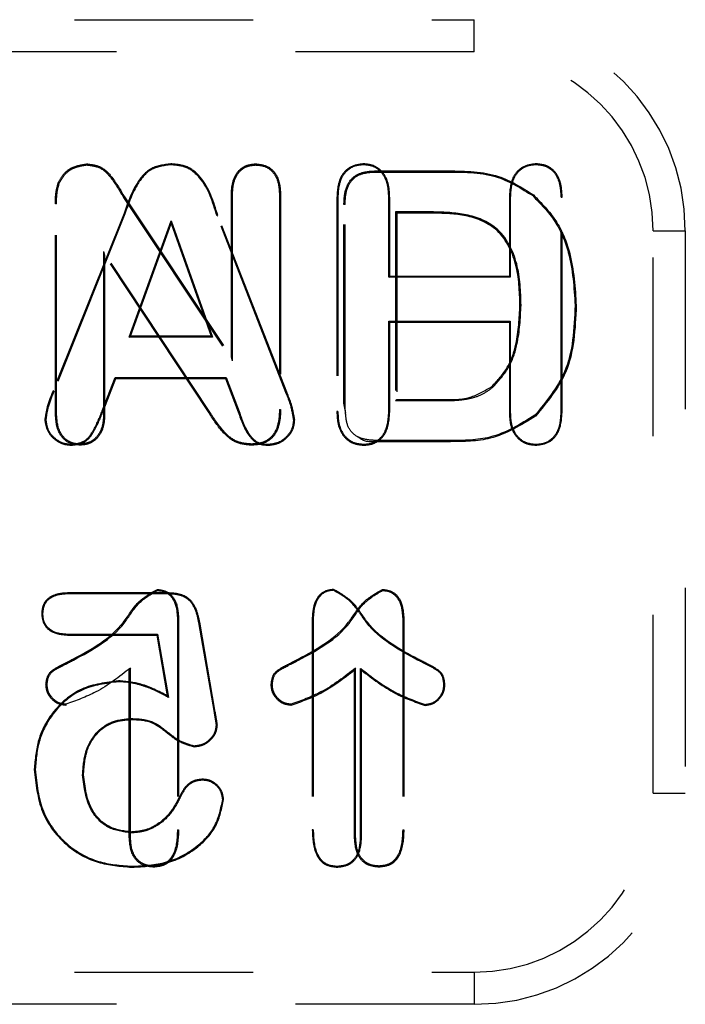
# Model space of a CAD drawing. Header units: inches. Extents: x 1772 to 2706, y -534 to -52.
# Tile 170 of 256: x 1903.386 to 1903.758, y -445.627 to -445.075. Entities that reach past the tile are written whole.
import ezdxf

# ---------------------------------------------------------------- set-up
doc = ezdxf.new("R2010")
doc.units = ezdxf.units.IN
doc.header["$LTSCALE"] = 0.5
doc.header["$MEASUREMENT"] = 0
doc.linetypes.add('HIDDEN', pattern=[0.225, 0.15, -0.075])
doc.layers.add('SID-M-H', color=4, linetype='HIDDEN')

msp = doc.modelspace()

# ---------------------------------------------------------------- linework, layer by layer
at = {"layer": 'SID-M-H'}
for p, q in [((1902.6166, -445.07543), (1903.64022, -445.07543)), ((1903.64022, -445.09347), (1903.64022, -445.07543)), ((1903.64022, -445.09347), (1902.6166, -445.09347)), ((1903.42347, -445.15676), (1903.42347, -445.15614)), ((1903.47056, -445.15666), (1903.47056, -445.15614)), ((1903.51802, -445.15676), (1903.51802, -445.15614)), ((1903.57836, -445.15666), (1903.57836, -445.15614)), ((1903.58548, -445.1607), (1903.58547, -445.16008)), ((1903.58547, -445.16008), (1903.62585, -445.16008)), ((1903.58548, -445.1607), (1903.62585, -445.1607)), ((1903.62585, -445.1607), (1903.62585, -445.16008)), ((1903.67482, -445.15666), (1903.67482, -445.15614)), ((1903.40814, -445.16695), (1903.40757, -445.16672)), ((1903.44402, -445.17496), (1903.44454, -445.17463)), ((1903.44402, -445.17496), (1903.50501, -445.26645)), ((1903.44454, -445.17463), (1903.50439, -445.26441)), ((1903.50501, -445.17381), (1903.50439, -445.17379)), ((1903.50439, -445.26441), (1903.50439, -445.17379)), ((1903.50501, -445.26645), (1903.50501, -445.17381)), ((1903.53133, -445.17381), (1903.53195, -445.17379)), ((1903.53133, -445.17381), (1903.53133, -445.29356)), ((1903.53195, -445.17379), (1903.53195, -445.29357)), ((1903.56345, -445.17484), (1903.56345, -445.29483)), ((1903.56396, -445.17485), (1903.56345, -445.17484)), ((1903.56396, -445.17485), (1903.56396, -445.29482)), ((1903.59246, -445.17503), (1903.59297, -445.17503)), ((1903.59246, -445.21965), (1903.59246, -445.17503)), ((1903.59297, -445.21913), (1903.59297, -445.17503)), ((1903.6599, -445.17503), (1903.6599, -445.21913)), ((1903.66042, -445.17503), (1903.6599, -445.17503)), ((1903.66042, -445.17503), (1903.66042, -445.21965)), ((1903.67295, -445.17393), (1903.67334, -445.17346)), ((1903.68891, -445.17485), (1903.68943, -445.17484)), ((1903.68891, -445.29482), (1903.68891, -445.17485)), ((1903.68943, -445.29483), (1903.68943, -445.17484)), ((1903.40658, -445.17847), (1903.40597, -445.17847)), ((1903.40597, -445.29597), (1903.40597, -445.17847)), ((1903.40658, -445.29596), (1903.40658, -445.17847)), ((1903.568, -445.17891), (1903.56738, -445.1789)), ((1903.56738, -445.29003), (1903.56738, -445.1789)), ((1903.568, -445.29002), (1903.568, -445.17891)), ((1903.61752, -445.18308), (1903.59629, -445.18308)), ((1903.59629, -445.18308), (1903.59629, -445.28865)), ((1903.59629, -445.18308), (1903.59691, -445.1837)), ((1903.61752, -445.18308), (1903.61752, -445.1837)), ((1903.44404, -445.18493), (1903.40467, -445.28317)), ((1903.44452, -445.18512), (1903.40515, -445.28336)), ((1903.44452, -445.18512), (1903.44404, -445.18493)), ((1903.44731, -445.25311), (1903.47078, -445.18807)), ((1903.47078, -445.18807), (1903.47077, -445.1896)), ((1903.47078, -445.18807), (1903.4938, -445.25311)), ((1903.49637, -445.1853), (1903.49686, -445.18511)), ((1903.53492, -445.28419), (1903.49637, -445.1853)), ((1903.53539, -445.284), (1903.49686, -445.18511)), ((1903.59691, -445.1837), (1903.59691, -445.28803)), ((1903.61752, -445.1837), (1903.59691, -445.1837)), ((1903.44804, -445.2526), (1903.47077, -445.1896)), ((1903.47077, -445.1896), (1903.49307, -445.2526)), ((1903.74029, -445.5085), (1903.74029, -445.19354)), ((1903.74029, -445.19354), (1903.75833, -445.19354)), ((1903.75833, -445.19354), (1903.75833, -445.5085)), ((1903.49242, -445.29519), (1903.43291, -445.20526)), ((1903.43291, -445.20526), (1903.43291, -445.29605)), ((1903.43291, -445.20526), (1903.43352, -445.20732)), ((1903.4919, -445.29553), (1903.43352, -445.20732)), ((1903.43352, -445.20732), (1903.43352, -445.29606)), ((1903.59246, -445.21965), (1903.59297, -445.21913)), ((1903.66042, -445.21965), (1903.59246, -445.21965)), ((1903.6599, -445.21913), (1903.59297, -445.21913)), ((1903.66042, -445.21965), (1903.6599, -445.21913)), ((1903.66643, -445.23528), (1903.66581, -445.23528)), ((1903.69669, -445.23549), (1903.6973, -445.2355)), ((1903.59246, -445.24421), (1903.59297, -445.24472)), ((1903.59246, -445.24421), (1903.66042, -445.24421)), ((1903.59246, -445.2951), (1903.59246, -445.24421)), ((1903.59297, -445.2951), (1903.59297, -445.24472)), ((1903.59297, -445.24472), (1903.6599, -445.24472)), ((1903.66042, -445.24421), (1903.6599, -445.24472)), ((1903.6599, -445.24472), (1903.6599, -445.2951)), ((1903.66042, -445.24421), (1903.66042, -445.2951)), ((1903.44731, -445.25311), (1903.44804, -445.2526)), ((1903.4938, -445.25311), (1903.44731, -445.25311)), ((1903.49307, -445.2526), (1903.44804, -445.2526)), ((1903.4938, -445.25311), (1903.49307, -445.2526)), ((1903.50501, -445.26645), (1903.50439, -445.26441)), ((1903.43216, -445.29438), (1903.43948, -445.2757)), ((1903.43263, -445.29458), (1903.43983, -445.27622)), ((1903.43948, -445.2757), (1903.43983, -445.27622)), ((1903.43948, -445.2757), (1903.50142, -445.2757)), ((1903.43983, -445.27622), (1903.50107, -445.27622)), ((1903.50142, -445.2757), (1903.50107, -445.27622)), ((1903.50107, -445.27622), (1903.50827, -445.29498)), ((1903.50142, -445.2757), (1903.50875, -445.29479)), ((1903.65053, -445.28127), (1903.65012, -445.2808)), ((1903.40515, -445.28336), (1903.40467, -445.28317)), ((1903.53492, -445.28419), (1903.53539, -445.284)), ((1903.59629, -445.28865), (1903.59691, -445.28803)), ((1903.59691, -445.28803), (1903.62056, -445.28803)), ((1903.62057, -445.28865), (1903.62056, -445.28803)), ((1903.53133, -445.29356), (1903.53195, -445.29357)), ((1903.568, -445.29002), (1903.56738, -445.29003)), ((1903.56834, -445.29572), (1903.56738, -445.29003)), ((1903.59629, -445.28865), (1903.62057, -445.28865)), ((1903.40658, -445.29596), (1903.40597, -445.29597)), ((1903.43216, -445.29438), (1903.43263, -445.29458)), ((1903.43291, -445.29605), (1903.43352, -445.29606)), ((1903.49242, -445.29519), (1903.4919, -445.29553)), ((1903.50875, -445.29479), (1903.50827, -445.29498)), ((1903.56396, -445.29482), (1903.56345, -445.29483)), ((1903.59246, -445.2951), (1903.59297, -445.2951)), ((1903.66042, -445.2951), (1903.6599, -445.2951)), ((1903.67419, -445.29689), (1903.67461, -445.29735)), ((1903.68891, -445.29482), (1903.68943, -445.29483)), ((1903.40058, -445.29949), (1903.40006, -445.2995)), ((1903.53931, -445.29968), (1903.53982, -445.29969)), ((1903.41495, -445.3131), (1903.41495, -445.31362)), ((1903.41974, -445.313), (1903.41975, -445.31362)), ((1903.51562, -445.313), (1903.51562, -445.31362)), ((1903.52524, -445.3131), (1903.52524, -445.31362)), ((1903.57837, -445.3131), (1903.57836, -445.31362)), ((1903.58686, -445.31103), (1903.58685, -445.31165)), ((1903.6269, -445.31165), (1903.58685, -445.31165)), ((1903.6269, -445.31103), (1903.58686, -445.31103)), ((1903.6269, -445.31103), (1903.6269, -445.31165)), ((1903.67482, -445.3131), (1903.67482, -445.31362)), ((1903.41391, -445.39681), (1903.4139, -445.3963)), ((1903.46844, -445.3963), (1903.4139, -445.3963)), ((1903.46843, -445.39681), (1903.41391, -445.39681)), ((1903.46301, -445.39495), (1903.46302, -445.39433)), ((1903.46843, -445.39681), (1903.46844, -445.3963)), ((1903.56152, -445.39485), (1903.56151, -445.39433)), ((1903.589, -445.39495), (1903.58901, -445.39433)), ((1903.39879, -445.40826), (1903.39828, -445.40826)), ((1903.47424, -445.4103), (1903.47486, -445.41029)), ((1903.47424, -445.4103), (1903.47424, -445.52898)), ((1903.47486, -445.41029), (1903.47486, -445.52899)), ((1903.4862, -445.41288), (1903.48671, -445.41278)), ((1903.4949, -445.46319), (1903.4862, -445.41288)), ((1903.49541, -445.4631), (1903.48671, -445.41278)), ((1903.54967, -445.41029), (1903.54967, -445.52899)), ((1903.55018, -445.4103), (1903.54967, -445.41029)), ((1903.55018, -445.4103), (1903.55018, -445.52898)), ((1903.60023, -445.4103), (1903.60085, -445.41029)), ((1903.60023, -445.4103), (1903.60023, -445.52898)), ((1903.60085, -445.41029), (1903.60085, -445.52899)), ((1903.4133, -445.4194), (1903.41329, -445.41992)), ((1903.41329, -445.41992), (1903.46262, -445.41992)), ((1903.4133, -445.4194), (1903.46306, -445.4194)), ((1903.46306, -445.4194), (1903.46262, -445.41992)), ((1903.46262, -445.41992), (1903.46853, -445.45388)), ((1903.46306, -445.4194), (1903.46922, -445.45485)), ((1903.41602, -445.43398), (1903.41575, -445.43342)), ((1903.542, -445.43398), (1903.54173, -445.43342)), ((1903.60856, -445.43389), (1903.60878, -445.43342)), ((1903.44792, -445.43838), (1903.4473, -445.4396)), ((1903.4473, -445.53317), (1903.4473, -445.4396)), ((1903.44792, -445.53316), (1903.44792, -445.43838)), ((1903.57391, -445.43838), (1903.57329, -445.4396)), ((1903.57329, -445.53317), (1903.57329, -445.4396)), ((1903.57391, -445.53316), (1903.57391, -445.43838)), ((1903.57671, -445.43858), (1903.57723, -445.4396)), ((1903.57671, -445.53316), (1903.57671, -445.43858)), ((1903.57723, -445.53317), (1903.57723, -445.4396)), ((1903.4013, -445.44772), (1903.40068, -445.44772)), ((1903.44134, -445.44603), (1903.44134, -445.44551)), ((1903.52728, -445.44772), (1903.52666, -445.44772)), ((1903.62334, -445.44772), (1903.62385, -445.44772)), ((1903.4118, -445.45867), (1903.41181, -445.45929)), ((1903.46922, -445.45485), (1903.46853, -445.45388)), ((1903.53779, -445.45867), (1903.53779, -445.45929)), ((1903.61273, -445.45877), (1903.61272, -445.45929)), ((1903.4949, -445.46319), (1903.49541, -445.4631)), ((1903.44785, -445.46665), (1903.44786, -445.46716)), ((1903.49603, -445.47025), (1903.49655, -445.47024)), ((1903.48358, -445.4819), (1903.48357, -445.48242)), ((1903.39467, -445.49506), (1903.39415, -445.49506)), ((1903.4212, -445.49814), (1903.42171, -445.49814)), ((1903.48824, -445.50114), (1903.48824, -445.50063)), ((1903.74029, -445.5085), (1903.75833, -445.5085)), ((1903.47573, -445.5109), (1903.47526, -445.51069)), ((1903.49957, -445.51189), (1903.50008, -445.51189)), ((1903.44829, -445.53067), (1903.44829, -445.53016)), ((1903.47424, -445.52898), (1903.47486, -445.52899)), ((1903.55018, -445.52898), (1903.54967, -445.52899)), ((1903.60023, -445.52898), (1903.60085, -445.52899)), ((1903.44792, -445.53316), (1903.4473, -445.53317)), ((1903.57391, -445.53316), (1903.57329, -445.53317)), ((1903.57671, -445.53316), (1903.57723, -445.53317)), ((1903.44869, -445.54932), (1903.44869, -445.54984)), ((1903.46099, -445.54922), (1903.46099, -445.54984)), ((1903.56354, -445.54932), (1903.56354, -445.54984)), ((1903.58698, -445.54922), (1903.58698, -445.54984)), ((1902.6166, -445.60857), (1903.64022, -445.60857)), ((1903.64022, -445.60857), (1903.64022, -445.62661)), ((1903.64022, -445.62661), (1902.6166, -445.62661))]:
    msp.add_line(p, q, dxfattribs=at)
for centre, radius, start, end in [((1903.64022, -445.19354), 0.11811, 0, 90), ((1903.64022, -445.19354), 0.10007, 0, 90), ((1903.64022, -445.5085), 0.11811, 270, 0), ((1903.64022, -445.5085), 0.10007, 270, 0)]:
    msp.add_arc(centre, radius, start, end, dxfattribs=at)
for points, knots in [([(1903.40757, -445.16672), (1903.40847, -445.16506), (1903.41028, -445.16174), (1903.4157, -445.15742), (1903.42053, -445.15662), (1903.42347, -445.15614)], [0, 0, 0, 0, 0.280849, 0.561813, 1, 1, 1, 1]), ([(1903.40814, -445.16695), (1903.40902, -445.16535), (1903.41076, -445.16215), (1903.41599, -445.15799), (1903.42063, -445.15723), (1903.42347, -445.15676)], [0, 0, 0, 0, 0.281073, 0.561747, 1, 1, 1, 1]), ([(1903.42347, -445.15614), (1903.42627, -445.15648), (1903.4319, -445.15716), (1903.4389, -445.16477), (1903.4424, -445.17088), (1903.44454, -445.17463)], [0, 0, 0, 0, 0.278583, 0.557982, 1, 1, 1, 1]), ([(1903.42347, -445.15676), (1903.42618, -445.15709), (1903.43161, -445.15774), (1903.43845, -445.16522), (1903.44189, -445.17124), (1903.44402, -445.17496)], [0, 0, 0, 0, 0.274516, 0.550822, 1, 1, 1, 1]), ([(1903.47056, -445.15614), (1903.46652, -445.15664), (1903.45845, -445.15764), (1903.44924, -445.16952), (1903.44602, -445.17907), (1903.44404, -445.18493)], [0, 0, 0, 0, 0.278352, 0.557174, 1, 1, 1, 1]), ([(1903.47056, -445.15666), (1903.46661, -445.15714), (1903.45872, -445.15812), (1903.44967, -445.16984), (1903.44649, -445.17928), (1903.44452, -445.18512)], [0, 0, 0, 0, 0.275932, 0.552684, 1, 1, 1, 1]), ([(1903.49686, -445.18511), (1903.49451, -445.17738), (1903.49125, -445.16663), (1903.48001, -445.15694), (1903.47371, -445.15641), (1903.47056, -445.15614)], [0, 0, 0, 0, 0.561076, 0.780337, 1, 1, 1, 1]), ([(1903.49637, -445.1853), (1903.49406, -445.17762), (1903.49085, -445.167), (1903.47979, -445.15743), (1903.47364, -445.15692), (1903.47056, -445.15666)], [0, 0, 0, 0, 0.565386, 0.782016, 1, 1, 1, 1]), ([(1903.50439, -445.17379), (1903.50449, -445.17143), (1903.50468, -445.16673), (1903.50742, -445.16054), (1903.51243, -445.15666), (1903.51615, -445.15631), (1903.51802, -445.15614)], [0, 0, 0, 0, 0.281084, 0.560437, 0.779976, 1, 1, 1, 1]), ([(1903.50501, -445.17381), (1903.5051, -445.17149), (1903.50529, -445.16693), (1903.50791, -445.16096), (1903.51268, -445.15726), (1903.51623, -445.15693), (1903.51802, -445.15676)], [0, 0, 0, 0, 0.2865379, 0.5647372, 0.7807789, 1, 1, 1, 1]), ([(1903.51802, -445.15614), (1903.52042, -445.15642), (1903.52523, -445.15698), (1903.53135, -445.1638), (1903.53172, -445.17), (1903.53195, -445.17379)], [0, 0, 0, 0, 0.280086, 0.559505, 1, 1, 1, 1]), ([(1903.51802, -445.15676), (1903.51955, -445.15687), (1903.5226, -445.15708), (1903.52663, -445.15944), (1903.53079, -445.16481), (1903.53111, -445.17008), (1903.53133, -445.17381)], [0, 0, 0, 0, 0.187471, 0.371306, 0.556169, 1, 1, 1, 1]), ([(1903.57836, -445.15614), (1903.57582, -445.15646), (1903.57074, -445.1571), (1903.56409, -445.16419), (1903.56369, -445.1708), (1903.56345, -445.17484)], [0, 0, 0, 0, 0.280081, 0.559648, 1, 1, 1, 1]), ([(1903.57836, -445.15666), (1903.57672, -445.15678), (1903.57345, -445.15703), (1903.56913, -445.15956), (1903.56454, -445.16521), (1903.5642, -445.17086), (1903.56396, -445.17485)], [0, 0, 0, 0, 0.18693, 0.372473, 0.557811, 1, 1, 1, 1]), ([(1903.56738, -445.1789), (1903.56749, -445.17608), (1903.56771, -445.17047), (1903.57186, -445.16317), (1903.57884, -445.16035), (1903.58326, -445.16017), (1903.58547, -445.16008)], [0, 0, 0, 0, 0.281217, 0.55852, 0.778801, 1, 1, 1, 1]), ([(1903.568, -445.17891), (1903.56811, -445.17614), (1903.56831, -445.17071), (1903.57229, -445.16366), (1903.57902, -445.16096), (1903.58331, -445.16078), (1903.58548, -445.1607)], [0, 0, 0, 0, 0.284844, 0.557903, 0.775933, 1, 1, 1, 1]), ([(1903.59297, -445.17503), (1903.59287, -445.1725), (1903.59266, -445.16747), (1903.58966, -445.16089), (1903.58434, -445.15672), (1903.58036, -445.15633), (1903.57836, -445.15614)], [0, 0, 0, 0, 0.280888, 0.560214, 0.779969, 1, 1, 1, 1]), ([(1903.59246, -445.17503), (1903.59236, -445.17255), (1903.59216, -445.16764), (1903.58926, -445.16124), (1903.58413, -445.15721), (1903.58029, -445.15684), (1903.57836, -445.15666)], [0, 0, 0, 0, 0.284727, 0.563281, 0.780601, 1, 1, 1, 1]), ([(1903.62585, -445.16008), (1903.63548, -445.16017), (1903.65263, -445.16033), (1903.66703, -445.16945), (1903.67334, -445.17346)], [0, 0, 0, 0, 0.561241, 1, 1, 1, 1]), ([(1903.62585, -445.1607), (1903.63542, -445.16078), (1903.65242, -445.16094), (1903.6667, -445.16998), (1903.67295, -445.17393)], [0, 0, 0, 0, 0.56265, 1, 1, 1, 1]), ([(1903.67482, -445.15614), (1903.67226, -445.15646), (1903.66714, -445.15711), (1903.66054, -445.16433), (1903.66014, -445.17096), (1903.6599, -445.17503)], [0, 0, 0, 0, 0.280034, 0.559546, 1, 1, 1, 1]), ([(1903.67482, -445.15666), (1903.67317, -445.15678), (1903.66988, -445.15703), (1903.66554, -445.1596), (1903.66099, -445.16534), (1903.66066, -445.17103), (1903.66042, -445.17503)], [0, 0, 0, 0, 0.186869, 0.372224, 0.557591, 1, 1, 1, 1]), ([(1903.68943, -445.17484), (1903.68932, -445.17233), (1903.6891, -445.16732), (1903.68619, -445.1607), (1903.68077, -445.15666), (1903.67681, -445.15631), (1903.67482, -445.15614)], [0, 0, 0, 0, 0.281071, 0.560251, 0.779908, 1, 1, 1, 1]), ([(1903.68891, -445.17485), (1903.68881, -445.17237), (1903.6886, -445.16749), (1903.68579, -445.16105), (1903.68057, -445.15716), (1903.67674, -445.15682), (1903.67482, -445.15666)], [0, 0, 0, 0, 0.2851229, 0.5632508, 0.7804106, 1, 1, 1, 1]), ([(1903.40597, -445.17847), (1903.40599, -445.17624), (1903.40604, -445.17225), (1903.4071, -445.16841), (1903.40757, -445.16672)], [0, 0, 0, 0, 0.560267, 1, 1, 1, 1]), ([(1903.40658, -445.17847), (1903.40661, -445.17627), (1903.40665, -445.17236), (1903.40769, -445.16859), (1903.40814, -445.16695)], [0, 0, 0, 0, 0.562942, 1, 1, 1, 1]), ([(1903.67295, -445.17393), (1903.67739, -445.1785), (1903.68629, -445.18764), (1903.69512, -445.20909), (1903.69609, -445.22547), (1903.69669, -445.23549)], [0, 0, 0, 0, 0.279353, 0.559071, 1, 1, 1, 1]), ([(1903.67334, -445.17346), (1903.67784, -445.17807), (1903.68682, -445.18729), (1903.69572, -445.20892), (1903.6967, -445.22541), (1903.6973, -445.2355)], [0, 0, 0, 0, 0.279841, 0.559914, 1, 1, 1, 1]), ([(1903.66643, -445.23528), (1903.66621, -445.22754), (1903.66577, -445.21208), (1903.65532, -445.19119), (1903.63577, -445.18356), (1903.62361, -445.18324), (1903.61752, -445.18308)], [0, 0, 0, 0, 0.280118, 0.559528, 0.779748, 1, 1, 1, 1]), ([(1903.66581, -445.23528), (1903.66559, -445.22759), (1903.66516, -445.2123), (1903.65488, -445.19166), (1903.63558, -445.18417), (1903.62356, -445.18386), (1903.61752, -445.1837)], [0, 0, 0, 0, 0.281598, 0.559858, 0.778529, 1, 1, 1, 1]), ([(1903.65012, -445.2808), (1903.65328, -445.27738), (1903.65961, -445.27051), (1903.6649, -445.25445), (1903.66546, -445.24255), (1903.66581, -445.23528)], [0, 0, 0, 0, 0.279388, 0.559497, 1, 1, 1, 1]), ([(1903.65053, -445.28127), (1903.65374, -445.27779), (1903.66015, -445.27084), (1903.66551, -445.2546), (1903.66608, -445.2426), (1903.66643, -445.23528)], [0, 0, 0, 0, 0.2806863, 0.5613066, 1, 1, 1, 1]), ([(1903.69669, -445.23549), (1903.69613, -445.24844), (1903.69513, -445.27149), (1903.68057, -445.28915), (1903.67419, -445.29689)], [0, 0, 0, 0, 0.561588, 1, 1, 1, 1]), ([(1903.6973, -445.2355), (1903.69674, -445.24852), (1903.69572, -445.27175), (1903.68105, -445.28954), (1903.67461, -445.29735)], [0, 0, 0, 0, 0.5607742, 1, 1, 1, 1]), ([(1903.62056, -445.28803), (1903.62651, -445.2882), (1903.63709, -445.28849), (1903.64615, -445.28314), (1903.65012, -445.2808)], [0, 0, 0, 0, 0.561865, 1, 1, 1, 1]), ([(1903.62057, -445.28865), (1903.62412, -445.28866), (1903.62999, -445.28868), (1903.63811, -445.28753), (1903.64486, -445.28543), (1903.64864, -445.28266), (1903.65053, -445.28127)], [0, 0, 0, 0, 0.3371582, 0.5573862, 0.7783388, 1, 1, 1, 1]), ([(1903.40467, -445.28317), (1903.40345, -445.28612), (1903.40126, -445.29139), (1903.40043, -445.29703), (1903.40006, -445.2995)], [0, 0, 0, 0, 0.560732, 1, 1, 1, 1]), ([(1903.40515, -445.28336), (1903.40393, -445.2863), (1903.40177, -445.2915), (1903.40094, -445.29707), (1903.40058, -445.29949)], [0, 0, 0, 0, 0.564632, 1, 1, 1, 1]), ([(1903.53931, -445.29968), (1903.53881, -445.29672), (1903.53792, -445.29139), (1903.53584, -445.28641), (1903.53492, -445.28419)], [0, 0, 0, 0, 0.55518, 1, 1, 1, 1]), ([(1903.53982, -445.29969), (1903.53932, -445.29667), (1903.53843, -445.29127), (1903.53632, -445.28623), (1903.53539, -445.284)], [0, 0, 0, 0, 0.558722, 1, 1, 1, 1]), ([(1903.53133, -445.29356), (1903.53122, -445.29627), (1903.53101, -445.30161), (1903.5279, -445.30871), (1903.52191, -445.31259), (1903.51773, -445.31286), (1903.51562, -445.313)], [0, 0, 0, 0, 0.285341, 0.563253, 0.779013, 1, 1, 1, 1]), ([(1903.53195, -445.29357), (1903.53184, -445.29632), (1903.53161, -445.30182), (1903.52837, -445.30915), (1903.52214, -445.31319), (1903.5178, -445.31348), (1903.51562, -445.31362)], [0, 0, 0, 0, 0.281015, 0.560259, 0.779609, 1, 1, 1, 1]), ([(1903.58686, -445.31103), (1903.58476, -445.31096), (1903.5806, -445.31082), (1903.57451, -445.3092), (1903.56955, -445.30444), (1903.56824, -445.29738), (1903.56808, -445.2925), (1903.568, -445.29002)], [0, 0, 0, 0, 0.189902, 0.375243, 0.556467, 0.775012, 1, 1, 1, 1]), ([(1903.41975, -445.31362), (1903.41737, -445.3133), (1903.41262, -445.31267), (1903.40663, -445.30585), (1903.40622, -445.29972), (1903.40597, -445.29597)], [0, 0, 0, 0, 0.2797365, 0.5592898, 1, 1, 1, 1]), ([(1903.41974, -445.313), (1903.41823, -445.31288), (1903.41521, -445.31265), (1903.41127, -445.31021), (1903.40719, -445.30487), (1903.40683, -445.29964), (1903.40658, -445.29596)], [0, 0, 0, 0, 0.186641, 0.370922, 0.55582, 1, 1, 1, 1]), ([(1903.41495, -445.3131), (1903.41753, -445.31278), (1903.42271, -445.31214), (1903.42826, -445.30417), (1903.43067, -445.29813), (1903.43216, -445.29438)], [0, 0, 0, 0, 0.274157, 0.549626, 1, 1, 1, 1]), ([(1903.41495, -445.31362), (1903.41763, -445.31329), (1903.42299, -445.31262), (1903.42869, -445.30449), (1903.43113, -445.29835), (1903.43263, -445.29458)], [0, 0, 0, 0, 0.278317, 0.557222, 1, 1, 1, 1]), ([(1903.43291, -445.29605), (1903.43281, -445.29836), (1903.43263, -445.30292), (1903.4298, -445.30877), (1903.42507, -445.31246), (1903.42152, -445.31282), (1903.41974, -445.313)], [0, 0, 0, 0, 0.286054, 0.564243, 0.781108, 1, 1, 1, 1]), ([(1903.43352, -445.29606), (1903.43343, -445.29842), (1903.43323, -445.30312), (1903.43028, -445.3092), (1903.42532, -445.31305), (1903.4216, -445.31343), (1903.41975, -445.31362)], [0, 0, 0, 0, 0.280987, 0.560341, 0.780079, 1, 1, 1, 1]), ([(1903.51562, -445.31362), (1903.51264, -445.31336), (1903.5067, -445.31283), (1903.49846, -445.30568), (1903.49439, -445.29939), (1903.4919, -445.29553)], [0, 0, 0, 0, 0.279312, 0.558806, 1, 1, 1, 1]), ([(1903.51562, -445.313), (1903.51273, -445.31275), (1903.50695, -445.31224), (1903.49888, -445.30521), (1903.49488, -445.29901), (1903.49242, -445.29519)], [0, 0, 0, 0, 0.276892, 0.553671, 1, 1, 1, 1]), ([(1903.50827, -445.29498), (1903.50989, -445.29988), (1903.51214, -445.30667), (1903.51908, -445.31333), (1903.52318, -445.31352), (1903.52524, -445.31362)], [0, 0, 0, 0, 0.561989, 0.779811, 1, 1, 1, 1]), ([(1903.50875, -445.29479), (1903.51035, -445.29965), (1903.51255, -445.3063), (1903.5193, -445.31284), (1903.52324, -445.31301), (1903.52524, -445.3131)], [0, 0, 0, 0, 0.570238, 0.781456, 1, 1, 1, 1]), ([(1903.56345, -445.29483), (1903.56355, -445.29736), (1903.56377, -445.30242), (1903.56693, -445.30899), (1903.57237, -445.31303), (1903.57636, -445.31342), (1903.57836, -445.31362)], [0, 0, 0, 0, 0.28083, 0.55995, 0.779886, 1, 1, 1, 1]), ([(1903.56396, -445.29482), (1903.56407, -445.29731), (1903.56427, -445.30225), (1903.56733, -445.30862), (1903.57257, -445.31254), (1903.57643, -445.31292), (1903.57837, -445.3131)], [0, 0, 0, 0, 0.284357, 0.562396, 0.78031, 1, 1, 1, 1]), ([(1903.57836, -445.31362), (1903.58003, -445.31349), (1903.58337, -445.31324), (1903.58779, -445.31065), (1903.59234, -445.30481), (1903.59271, -445.29911), (1903.59297, -445.2951)], [0, 0, 0, 0, 0.187122, 0.374314, 0.561191, 1, 1, 1, 1]), ([(1903.57837, -445.3131), (1903.57998, -445.31298), (1903.5832, -445.31274), (1903.58746, -445.31024), (1903.59185, -445.30457), (1903.59221, -445.29901), (1903.59246, -445.2951)], [0, 0, 0, 0, 0.186752, 0.372098, 0.557142, 1, 1, 1, 1]), ([(1903.67419, -445.29689), (1903.66607, -445.30187), (1903.65148, -445.31082), (1903.63445, -445.31097), (1903.6269, -445.31103)], [0, 0, 0, 0, 0.5564517, 1, 1, 1, 1]), ([(1903.67461, -445.29735), (1903.6664, -445.30239), (1903.65168, -445.31143), (1903.6345, -445.31158), (1903.6269, -445.31165)], [0, 0, 0, 0, 0.557714, 1, 1, 1, 1]), ([(1903.6599, -445.2951), (1903.66001, -445.29762), (1903.66022, -445.30264), (1903.66343, -445.30913), (1903.66887, -445.31307), (1903.67284, -445.31344), (1903.67482, -445.31362)], [0, 0, 0, 0, 0.280868, 0.559955, 0.779937, 1, 1, 1, 1]), ([(1903.66042, -445.2951), (1903.66052, -445.29757), (1903.66073, -445.30246), (1903.66383, -445.30877), (1903.66907, -445.31257), (1903.6729, -445.31293), (1903.67482, -445.3131)], [0, 0, 0, 0, 0.284432, 0.562362, 0.780435, 1, 1, 1, 1]), ([(1903.67482, -445.3131), (1903.67645, -445.31298), (1903.6797, -445.31272), (1903.68398, -445.31016), (1903.68833, -445.30437), (1903.68867, -445.29877), (1903.68891, -445.29482)], [0, 0, 0, 0, 0.187267, 0.371768, 0.557025, 1, 1, 1, 1]), ([(1903.67482, -445.31362), (1903.67736, -445.3133), (1903.68244, -445.31267), (1903.6888, -445.30537), (1903.68919, -445.29883), (1903.68943, -445.29483)], [0, 0, 0, 0, 0.279989, 0.559343, 1, 1, 1, 1]), ([(1903.40006, -445.2995), (1903.4004, -445.30161), (1903.40108, -445.30584), (1903.40521, -445.31033), (1903.40994, -445.3132), (1903.41328, -445.31348), (1903.41495, -445.31362)], [0, 0, 0, 0, 0.278881, 0.559197, 0.779567, 1, 1, 1, 1]), ([(1903.40058, -445.29949), (1903.4009, -445.30152), (1903.40156, -445.3056), (1903.40554, -445.30993), (1903.41011, -445.3127), (1903.41333, -445.31297), (1903.41495, -445.3131)], [0, 0, 0, 0, 0.277847, 0.559039, 0.778736, 1, 1, 1, 1]), ([(1903.52524, -445.3131), (1903.52725, -445.31284), (1903.53127, -445.31231), (1903.53574, -445.3087), (1903.53877, -445.30441), (1903.53913, -445.30126), (1903.53931, -445.29968)], [0, 0, 0, 0, 0.279961, 0.560596, 0.780532, 1, 1, 1, 1]), ([(1903.52524, -445.31362), (1903.52732, -445.31335), (1903.53149, -445.3128), (1903.53613, -445.30905), (1903.53926, -445.3046), (1903.53964, -445.30132), (1903.53982, -445.29969)], [0, 0, 0, 0, 0.279545, 0.559617, 0.779983, 1, 1, 1, 1]), ([(1903.58685, -445.31165), (1903.58344, -445.31186), (1903.57906, -445.31214), (1903.5759, -445.30945), (1903.5752, -445.30886)], [0, 0, 0, 0, 0.781522, 1, 1, 1, 1]), ([(1903.4139, -445.3963), (1903.41181, -445.39638), (1903.40764, -445.39654), (1903.402, -445.39873), (1903.39865, -445.4033), (1903.3984, -445.4066), (1903.39828, -445.40826)], [0, 0, 0, 0, 0.281133, 0.560708, 0.77978, 1, 1, 1, 1]), ([(1903.41391, -445.39681), (1903.41185, -445.39689), (1903.4078, -445.39705), (1903.40235, -445.39913), (1903.39915, -445.4035), (1903.39891, -445.40666), (1903.39879, -445.40826)], [0, 0, 0, 0, 0.286497, 0.56529, 0.779799, 1, 1, 1, 1]), ([(1903.41575, -445.43342), (1903.42629, -445.42769), (1903.44101, -445.41969), (1903.45124, -445.40099), (1903.45918, -445.3965), (1903.46302, -445.39433)], [0, 0, 0, 0, 0.565817, 0.78979, 1, 1, 1, 1]), ([(1903.41602, -445.43398), (1903.42663, -445.42821), (1903.44143, -445.42016), (1903.45162, -445.40155), (1903.45936, -445.39707), (1903.46301, -445.39495)], [0, 0, 0, 0, 0.572016, 0.797614, 1, 1, 1, 1]), ([(1903.46301, -445.39495), (1903.46435, -445.39506), (1903.467, -445.39528), (1903.4703, -445.39768), (1903.47366, -445.40249), (1903.474, -445.40707), (1903.47424, -445.4103)], [0, 0, 0, 0, 0.18611, 0.369094, 0.554541, 1, 1, 1, 1]), ([(1903.46302, -445.39433), (1903.46512, -445.39465), (1903.46932, -445.39531), (1903.47419, -445.40165), (1903.47461, -445.40701), (1903.47486, -445.41029)], [0, 0, 0, 0, 0.279037, 0.559272, 1, 1, 1, 1]), ([(1903.4862, -445.41288), (1903.48568, -445.41039), (1903.48466, -445.4055), (1903.4806, -445.39934), (1903.47435, -445.39705), (1903.47042, -445.39689), (1903.46843, -445.39681)], [0, 0, 0, 0, 0.2840163, 0.559513, 0.7770643, 1, 1, 1, 1]), ([(1903.48671, -445.41278), (1903.48618, -445.41026), (1903.48513, -445.40524), (1903.48093, -445.39892), (1903.4745, -445.39654), (1903.47046, -445.39638), (1903.46844, -445.3963)], [0, 0, 0, 0, 0.280904, 0.559344, 0.779202, 1, 1, 1, 1]), ([(1903.54173, -445.43342), (1903.55227, -445.42769), (1903.56699, -445.41969), (1903.57723, -445.40099), (1903.58516, -445.3965), (1903.58901, -445.39433)], [0, 0, 0, 0, 0.565817, 0.78979, 1, 1, 1, 1]), ([(1903.542, -445.43398), (1903.55262, -445.42821), (1903.56742, -445.42016), (1903.57761, -445.40155), (1903.58534, -445.39707), (1903.589, -445.39495)], [0, 0, 0, 0, 0.572016, 0.797614, 1, 1, 1, 1]), ([(1903.56151, -445.39433), (1903.55941, -445.39465), (1903.55521, -445.39531), (1903.55034, -445.40165), (1903.54992, -445.40701), (1903.54967, -445.41029)], [0, 0, 0, 0, 0.279024, 0.559292, 1, 1, 1, 1]), ([(1903.56152, -445.39485), (1903.56017, -445.39496), (1903.5575, -445.39518), (1903.55416, -445.39759), (1903.55078, -445.40245), (1903.55043, -445.40706), (1903.55018, -445.4103)], [0, 0, 0, 0, 0.186283, 0.369271, 0.555719, 1, 1, 1, 1]), ([(1903.60878, -445.43342), (1903.59824, -445.42769), (1903.58352, -445.41969), (1903.57329, -445.40099), (1903.56535, -445.3965), (1903.56151, -445.39433)], [0, 0, 0, 0, 0.5658165, 0.7897896, 1, 1, 1, 1]), ([(1903.60856, -445.43389), (1903.59796, -445.42812), (1903.58317, -445.42008), (1903.57297, -445.40145), (1903.5652, -445.39697), (1903.56152, -445.39485)], [0, 0, 0, 0, 0.57098, 0.796306, 1, 1, 1, 1]), ([(1903.589, -445.39495), (1903.59033, -445.39506), (1903.59298, -445.39528), (1903.59628, -445.39768), (1903.59965, -445.40249), (1903.59999, -445.40707), (1903.60023, -445.4103)], [0, 0, 0, 0, 0.18611, 0.369094, 0.554541, 1, 1, 1, 1]), ([(1903.58901, -445.39433), (1903.5911, -445.39465), (1903.59531, -445.39531), (1903.60018, -445.40165), (1903.60059, -445.40701), (1903.60085, -445.41029)], [0, 0, 0, 0, 0.279037, 0.559272, 1, 1, 1, 1]), ([(1903.39828, -445.40826), (1903.39855, -445.41028), (1903.3991, -445.41431), (1903.40489, -445.41937), (1903.4101, -445.41971), (1903.41329, -445.41992)], [0, 0, 0, 0, 0.279706, 0.559386, 1, 1, 1, 1]), ([(1903.39879, -445.40826), (1903.39889, -445.40955), (1903.3991, -445.41211), (1903.40119, -445.41545), (1903.40572, -445.41891), (1903.41016, -445.4192), (1903.4133, -445.4194)], [0, 0, 0, 0, 0.186956, 0.370807, 0.555945, 1, 1, 1, 1]), ([(1903.40068, -445.44772), (1903.40092, -445.44558), (1903.40142, -445.44127), (1903.40818, -445.43713), (1903.41287, -445.43483), (1903.41575, -445.43342)], [0, 0, 0, 0, 0.277972, 0.557563, 1, 1, 1, 1]), ([(1903.4013, -445.44772), (1903.40152, -445.44569), (1903.40199, -445.44159), (1903.40858, -445.43764), (1903.41317, -445.43538), (1903.41602, -445.43398)], [0, 0, 0, 0, 0.270954, 0.546277, 1, 1, 1, 1]), ([(1903.52666, -445.44772), (1903.52691, -445.44558), (1903.5274, -445.44127), (1903.53416, -445.43713), (1903.53886, -445.43483), (1903.54173, -445.43342)], [0, 0, 0, 0, 0.277972, 0.557563, 1, 1, 1, 1]), ([(1903.52728, -445.44772), (1903.52751, -445.44569), (1903.52797, -445.44159), (1903.53457, -445.43764), (1903.53915, -445.43538), (1903.542, -445.43398)], [0, 0, 0, 0, 0.270954, 0.546277, 1, 1, 1, 1]), ([(1903.62334, -445.44772), (1903.62311, -445.44567), (1903.62264, -445.44154), (1903.61601, -445.43755), (1903.61141, -445.43529), (1903.60856, -445.43389)], [0, 0, 0, 0, 0.272166, 0.548209, 1, 1, 1, 1]), ([(1903.62385, -445.44772), (1903.62361, -445.44558), (1903.62311, -445.44127), (1903.61635, -445.43713), (1903.61166, -445.43483), (1903.60878, -445.43342)], [0, 0, 0, 0, 0.277972, 0.557563, 1, 1, 1, 1]), ([(1903.44792, -445.43838), (1903.44168, -445.44324), (1903.43065, -445.45185), (1903.41751, -445.4566), (1903.4118, -445.45867)], [0, 0, 0, 0, 0.565284, 1, 1, 1, 1]), ([(1903.57391, -445.43838), (1903.56767, -445.44324), (1903.55663, -445.45185), (1903.5435, -445.4566), (1903.53779, -445.45867)], [0, 0, 0, 0, 0.565284, 1, 1, 1, 1]), ([(1903.57329, -445.4396), (1903.5672, -445.44433), (1903.55636, -445.45274), (1903.54345, -445.45729), (1903.53779, -445.45929)], [0, 0, 0, 0, 0.562116, 1, 1, 1, 1]), ([(1903.57671, -445.43858), (1903.58292, -445.44342), (1903.59393, -445.452), (1903.60703, -445.45672), (1903.61273, -445.45877)], [0, 0, 0, 0, 0.564758, 1, 1, 1, 1]), ([(1903.57723, -445.4396), (1903.58332, -445.44433), (1903.59416, -445.45274), (1903.60707, -445.45729), (1903.61272, -445.45929)], [0, 0, 0, 0, 0.562116, 1, 1, 1, 1]), ([(1903.44134, -445.44551), (1903.4342, -445.44642), (1903.41993, -445.44825), (1903.40427, -445.46182), (1903.39557, -445.47824), (1903.39463, -445.48945), (1903.39415, -445.49506)], [0, 0, 0, 0, 0.279525, 0.558857, 0.77936, 1, 1, 1, 1]), ([(1903.44134, -445.44603), (1903.43428, -445.44693), (1903.42016, -445.44873), (1903.40468, -445.46215), (1903.39607, -445.4784), (1903.39514, -445.4895), (1903.39467, -445.49506)], [0, 0, 0, 0, 0.27952, 0.558563, 0.779048, 1, 1, 1, 1]), ([(1903.41181, -445.45929), (1903.41015, -445.45905), (1903.40684, -445.45856), (1903.40332, -445.45532), (1903.40107, -445.45164), (1903.40081, -445.44903), (1903.40068, -445.44772)], [0, 0, 0, 0, 0.279006, 0.559181, 0.779708, 1, 1, 1, 1]), ([(1903.4118, -445.45867), (1903.41024, -445.45844), (1903.40711, -445.45797), (1903.4038, -445.45491), (1903.40166, -445.45143), (1903.40142, -445.44896), (1903.4013, -445.44772)], [0, 0, 0, 0, 0.277566, 0.558651, 0.779074, 1, 1, 1, 1]), ([(1903.46853, -445.45388), (1903.46373, -445.45136), (1903.45516, -445.44686), (1903.44556, -445.44592), (1903.44134, -445.44551)], [0, 0, 0, 0, 0.5603112, 1, 1, 1, 1]), ([(1903.46922, -445.45485), (1903.46626, -445.45324), (1903.46139, -445.4506), (1903.45415, -445.44797), (1903.44783, -445.44636), (1903.4435, -445.44614), (1903.44134, -445.44603)], [0, 0, 0, 0, 0.341155, 0.561162, 0.78071, 1, 1, 1, 1]), ([(1903.53779, -445.45929), (1903.53614, -445.45905), (1903.53282, -445.45856), (1903.5293, -445.45532), (1903.52705, -445.45164), (1903.52679, -445.44903), (1903.52666, -445.44772)], [0, 0, 0, 0, 0.279006, 0.559181, 0.779708, 1, 1, 1, 1]), ([(1903.53779, -445.45867), (1903.53623, -445.45844), (1903.5331, -445.45797), (1903.52978, -445.45491), (1903.52765, -445.45143), (1903.5274, -445.44896), (1903.52728, -445.44772)], [0, 0, 0, 0, 0.277566, 0.558651, 0.779074, 1, 1, 1, 1]), ([(1903.61272, -445.45929), (1903.61438, -445.45905), (1903.61769, -445.45856), (1903.62121, -445.45532), (1903.62346, -445.45164), (1903.62372, -445.44903), (1903.62385, -445.44772)], [0, 0, 0, 0, 0.279006, 0.559181, 0.779708, 1, 1, 1, 1]), ([(1903.61273, -445.45877), (1903.6143, -445.45854), (1903.61746, -445.45807), (1903.62081, -445.45498), (1903.62296, -445.45146), (1903.62321, -445.44897), (1903.62334, -445.44772)], [0, 0, 0, 0, 0.2778287, 0.5587448, 0.7791788, 1, 1, 1, 1]), ([(1903.49603, -445.47025), (1903.49583, -445.46893), (1903.49548, -445.46658), (1903.49508, -445.46423), (1903.4949, -445.46319)], [0, 0, 0, 0, 0.5572677, 1, 1, 1, 1]), ([(1903.49655, -445.47024), (1903.49635, -445.4689), (1903.496, -445.46652), (1903.49559, -445.46415), (1903.49541, -445.4631)], [0, 0, 0, 0, 0.559923, 1, 1, 1, 1]), ([(1903.4212, -445.49814), (1903.42148, -445.49382), (1903.42205, -445.48518), (1903.42811, -445.47426), (1903.4376, -445.46769), (1903.44444, -445.467), (1903.44785, -445.46665)], [0, 0, 0, 0, 0.279131, 0.558986, 0.779803, 1, 1, 1, 1]), ([(1903.42171, -445.49814), (1903.42199, -445.49387), (1903.42255, -445.48536), (1903.4285, -445.47462), (1903.43781, -445.46818), (1903.44451, -445.4675), (1903.44786, -445.46716)], [0, 0, 0, 0, 0.280699, 0.560258, 0.779956, 1, 1, 1, 1]), ([(1903.44785, -445.46665), (1903.4517, -445.46675), (1903.45939, -445.46694), (1903.46797, -445.47345), (1903.47529, -445.47953), (1903.48084, -445.48112), (1903.48358, -445.4819)], [0, 0, 0, 0, 0.284058, 0.568056, 0.787581, 1, 1, 1, 1]), ([(1903.44786, -445.46716), (1903.45165, -445.46726), (1903.45924, -445.46744), (1903.46773, -445.47393), (1903.4751, -445.48003), (1903.48075, -445.48163), (1903.48357, -445.48242)], [0, 0, 0, 0, 0.279977, 0.560502, 0.78139, 1, 1, 1, 1]), ([(1903.48357, -445.48242), (1903.48541, -445.48219), (1903.48909, -445.48174), (1903.49317, -445.47844), (1903.49605, -445.47458), (1903.49638, -445.47169), (1903.49655, -445.47024)], [0, 0, 0, 0, 0.279669, 0.559699, 0.780039, 1, 1, 1, 1]), ([(1903.48358, -445.4819), (1903.48534, -445.48168), (1903.48888, -445.48125), (1903.49279, -445.47807), (1903.49555, -445.47439), (1903.49587, -445.47163), (1903.49603, -445.47025)], [0, 0, 0, 0, 0.2804984, 0.5610729, 0.7810298, 1, 1, 1, 1]), ([(1903.39415, -445.49506), (1903.39498, -445.50319), (1903.39662, -445.51943), (1903.41093, -445.53815), (1903.42954, -445.54841), (1903.4423, -445.54936), (1903.44869, -445.54984)], [0, 0, 0, 0, 0.280075, 0.559204, 0.779404, 1, 1, 1, 1]), ([(1903.39467, -445.49506), (1903.39549, -445.50313), (1903.39711, -445.51922), (1903.41128, -445.53775), (1903.42972, -445.54791), (1903.44236, -445.54885), (1903.44869, -445.54932)], [0, 0, 0, 0, 0.28038, 0.559182, 0.779118, 1, 1, 1, 1]), ([(1903.44829, -445.53067), (1903.44383, -445.53006), (1903.43491, -445.52885), (1903.42331, -445.51654), (1903.422, -445.5051), (1903.4212, -445.49814)], [0, 0, 0, 0, 0.280775, 0.562053, 1, 1, 1, 1]), ([(1903.44829, -445.53016), (1903.44392, -445.52956), (1903.43518, -445.52837), (1903.42379, -445.51627), (1903.4225, -445.50501), (1903.42171, -445.49814)], [0, 0, 0, 0, 0.279961, 0.560246, 1, 1, 1, 1]), ([(1903.48824, -445.50063), (1903.4866, -445.50078), (1903.48332, -445.50109), (1903.47836, -445.50461), (1903.47644, -445.50838), (1903.47526, -445.51069)], [0, 0, 0, 0, 0.280017, 0.560139, 1, 1, 1, 1]), ([(1903.48824, -445.50114), (1903.48666, -445.50129), (1903.48351, -445.50159), (1903.47872, -445.505), (1903.47687, -445.50866), (1903.47573, -445.5109)], [0, 0, 0, 0, 0.278569, 0.55653, 1, 1, 1, 1]), ([(1903.50008, -445.51189), (1903.49981, -445.51021), (1903.49925, -445.50684), (1903.496, -445.50324), (1903.49225, -445.50092), (1903.48958, -445.50072), (1903.48824, -445.50063)], [0, 0, 0, 0, 0.278968, 0.55929, 0.779513, 1, 1, 1, 1]), ([(1903.49957, -445.51189), (1903.4993, -445.51029), (1903.49876, -445.50708), (1903.49566, -445.50364), (1903.49207, -445.50142), (1903.48952, -445.50124), (1903.48824, -445.50114)], [0, 0, 0, 0, 0.278006, 0.559534, 0.77838, 1, 1, 1, 1]), ([(1903.47526, -445.51069), (1903.47373, -445.51361), (1903.47065, -445.51945), (1903.4638, -445.52579), (1903.45606, -445.52954), (1903.45088, -445.52995), (1903.44829, -445.53016)], [0, 0, 0, 0, 0.280165, 0.560008, 0.780024, 1, 1, 1, 1]), ([(1903.47573, -445.5109), (1903.47417, -445.51386), (1903.47105, -445.51979), (1903.46409, -445.52622), (1903.4562, -445.53004), (1903.45093, -445.53046), (1903.44829, -445.53067)], [0, 0, 0, 0, 0.279067, 0.55901, 0.779782, 1, 1, 1, 1]), ([(1903.44869, -445.54984), (1903.45532, -445.54951), (1903.46855, -445.54885), (1903.48514, -445.54008), (1903.49693, -445.52724), (1903.49903, -445.517), (1903.50008, -445.51189)], [0, 0, 0, 0, 0.280869, 0.560679, 0.780594, 1, 1, 1, 1]), ([(1903.44869, -445.54932), (1903.45527, -445.549), (1903.46838, -445.54835), (1903.4848, -445.53967), (1903.49644, -445.52701), (1903.49853, -445.51692), (1903.49957, -445.51189)], [0, 0, 0, 0, 0.282045, 0.561971, 0.781388, 1, 1, 1, 1]), ([(1903.47424, -445.52898), (1903.47406, -445.53372), (1903.47382, -445.53963), (1903.47016, -445.54549), (1903.46674, -445.54859), (1903.4633, -445.54897), (1903.46099, -445.54922)], [0, 0, 0, 0, 0.506436, 0.630972, 0.753295, 1, 1, 1, 1]), ([(1903.47486, -445.52899), (1903.47466, -445.53383), (1903.47441, -445.53989), (1903.47061, -445.54592), (1903.46702, -445.54917), (1903.4634, -445.54957), (1903.46099, -445.54984)], [0, 0, 0, 0, 0.499468, 0.625552, 0.750747, 1, 1, 1, 1]), ([(1903.54967, -445.52899), (1903.54987, -445.53383), (1903.55012, -445.53989), (1903.55392, -445.54592), (1903.55751, -445.54917), (1903.56113, -445.54957), (1903.56354, -445.54984)], [0, 0, 0, 0, 0.499468, 0.625552, 0.750747, 1, 1, 1, 1]), ([(1903.55018, -445.52898), (1903.55037, -445.53374), (1903.55061, -445.53967), (1903.55429, -445.54556), (1903.55774, -445.54869), (1903.56122, -445.54907), (1903.56354, -445.54932)], [0, 0, 0, 0, 0.505238, 0.630038, 0.752851, 1, 1, 1, 1]), ([(1903.60023, -445.52898), (1903.60004, -445.53372), (1903.59981, -445.53963), (1903.59614, -445.54549), (1903.59273, -445.54859), (1903.58928, -445.54897), (1903.58698, -445.54922)], [0, 0, 0, 0, 0.506436, 0.630972, 0.753295, 1, 1, 1, 1]), ([(1903.60085, -445.52899), (1903.60065, -445.53383), (1903.6004, -445.53989), (1903.5966, -445.54592), (1903.593, -445.54917), (1903.58938, -445.54957), (1903.58698, -445.54984)], [0, 0, 0, 0, 0.499468, 0.625552, 0.750747, 1, 1, 1, 1]), ([(1903.46099, -445.54984), (1903.45869, -445.54958), (1903.45411, -445.54905), (1903.44802, -445.54276), (1903.44758, -445.53681), (1903.4473, -445.53317)], [0, 0, 0, 0, 0.2803614, 0.5599189, 1, 1, 1, 1]), ([(1903.46099, -445.54922), (1903.45952, -445.54912), (1903.45661, -445.54891), (1903.45271, -445.54674), (1903.44856, -445.54175), (1903.44819, -445.53672), (1903.44792, -445.53316)], [0, 0, 0, 0, 0.188034, 0.372299, 0.55708, 1, 1, 1, 1]), ([(1903.56354, -445.54932), (1903.56576, -445.54907), (1903.57017, -445.54857), (1903.57604, -445.54247), (1903.57645, -445.53671), (1903.57671, -445.53316)], [0, 0, 0, 0, 0.279652, 0.556233, 1, 1, 1, 1]), ([(1903.56354, -445.54984), (1903.56584, -445.54958), (1903.57042, -445.54905), (1903.57651, -445.54276), (1903.57695, -445.53681), (1903.57723, -445.53317)], [0, 0, 0, 0, 0.2803614, 0.5599189, 1, 1, 1, 1]), ([(1903.58698, -445.54984), (1903.58468, -445.54958), (1903.58009, -445.54905), (1903.574, -445.54276), (1903.57356, -445.53681), (1903.57329, -445.53317)], [0, 0, 0, 0, 0.280361, 0.559919, 1, 1, 1, 1]), ([(1903.58698, -445.54922), (1903.5855, -445.54912), (1903.58259, -445.54891), (1903.57869, -445.54674), (1903.57454, -445.54175), (1903.57417, -445.53672), (1903.57391, -445.53316)], [0, 0, 0, 0, 0.188034, 0.372299, 0.55708, 1, 1, 1, 1])]:
    msp.add_open_spline(points, degree=3, knots=knots, dxfattribs=at)

doc.saveas('drawing.dxf')
